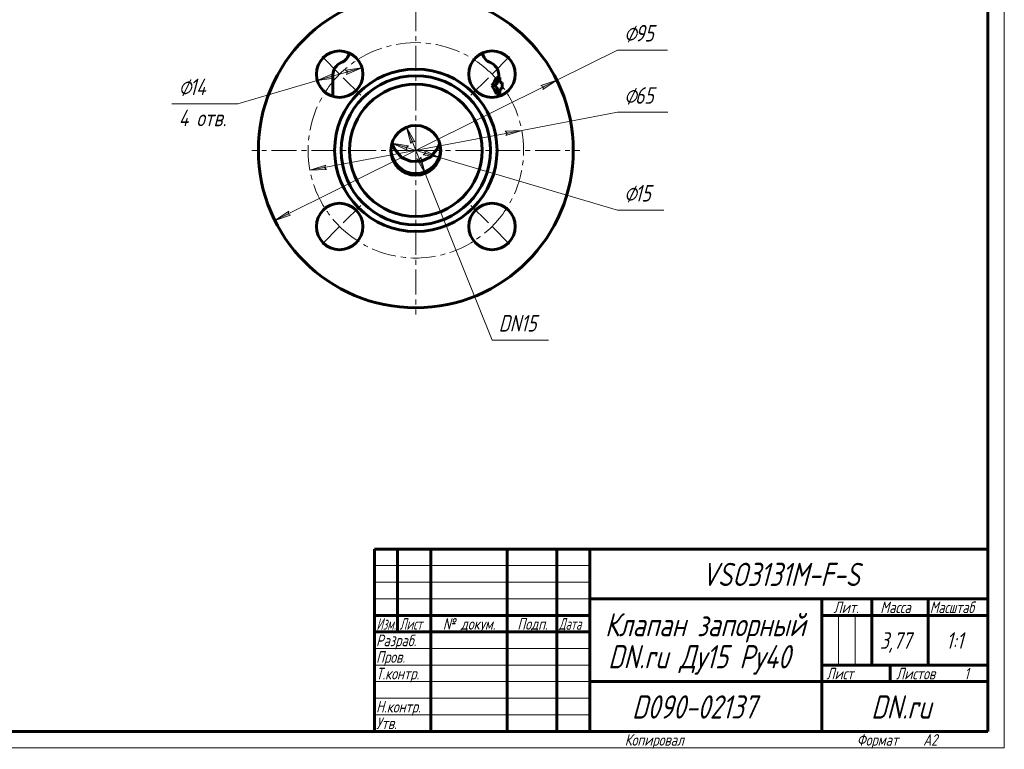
# Model space of a CAD drawing. Header units: millimetres. Extents: x 0 to 594, y 0 to 420.
# Tile 5 of 6: x 297 to 594, y 0 to 220. Entities that reach past the tile are written whole.
import ezdxf

# ---------------------------------------------------------------- set-up
doc = ezdxf.new("R2010")
doc.units = ezdxf.units.MM
for name, pattern in [('K5LT_AXLED', [12, 7.5, -1.5, 1.5, -1.5]), ('K5LT_BASIC', [0]), ('K5LT_THIN', [0])]:
    doc.linetypes.add(name, pattern=pattern)
doc.layers.add('Системный слой', color=7, linetype='Continuous')
doc.layers.add('Системный слой (1)', color=251, linetype='Continuous', true_color=0x6c6c6c)
doc.styles.add('KDIMTEXTSTYLE', font='txt', dxfattribs={"width": 0.96, "oblique": 15, "height": 5})
doc.styles.add('KTEXTSTYLE', font='txt', dxfattribs={"width": 0.96, "height": 5})
doc.dimstyles.new('KDIMSTYLE (1.00)', dxfattribs={"dimtxt": 5, "dimasz": 1, "dimexe": 2, "dimexo": 0, "dimgap": 1, "dimtad": 1, "dimtxsty": 'KDIMTEXTSTYLE', "dimsah": 1, "dimcen": 0, "dimdle": 1, "dimadec": 0, "dimazin": 0, "dimtfac": 0.667, "dimtmove": 0, "dimatfit": 3, "dimfxl": 1, "dimtvp": 1, "dimtolj": 1, "dimtzin": 0, "dimarcsym": 0})

# ---------------------------------------------------------------- blocks, each defined once
blk = doc.blocks.new('U22')
at = {"layer": 'Системный слой (1)', "color": 143, "linetype": 'K5LT_BASIC', "lineweight": 60, "true_color": 0x33acca}
for p, q in [((441.49, 203.06), (441.49, 202.33)), ((441.49, 197.33), (441.49, 196.59))]:
    blk.add_line(p, q, dxfattribs=at)
blk = doc.blocks.new('U23')
at = {"layer": 'Системный слой (1)', "color": 143, "linetype": 'K5LT_BASIC', "lineweight": 60, "true_color": 0x33acca}
for p, q in [((409.28, 182.38), (409.91, 180.82)), ((423.15, 180.99), (423.69, 182.38)), ((409.91, 180.82), (412.2, 178.19)), ((418.23, 177.01), (421.04, 178.4)), ((421.04, 178.4), (423.15, 180.99)), ((412.2, 178.19), (415.08, 176.93)), ((415.08, 176.93), (418.23, 177.01))]:
    blk.add_line(p, q, dxfattribs=at)
blk = doc.blocks.new('D6')
at = {"layer": 'Системный слой (1)'}
for points in [[(454.83, 198.65), (459.01, 201.47), (454.24, 199.83), (454.98, 199.47)], [(373.96, 159.15), (378.73, 160.79), (377.99, 161.16), (378.14, 161.97)]]:
    blk.add_hatch(color=7, dxfattribs=at).paths.add_polyline_path(points)
at = {"layer": 'Системный слой (1)', "color": 7, "linetype": 'K5LT_THIN', "lineweight": 18, "true_color": 0xffffff}
for p, q in [((459.01, 201.47), (477.29, 210.56)), ((373.96, 159.15), (459.01, 201.47)), ((454.24, 199.83), (459.01, 201.47)), ((454.98, 199.47), (454.24, 199.83)), ((459.01, 201.47), (454.83, 198.65)), ((454.83, 198.65), (454.98, 199.47)), ((373.96, 159.15), (378.14, 161.97)), ((378.73, 160.79), (373.96, 159.15)), ((378.14, 161.97), (377.99, 161.16)), ((377.99, 161.16), (378.73, 160.79))]:
    blk.add_line(p, q, dxfattribs=at)
blk.add_arc((416.49, 180.31), 47.5, 0, 28.8637, dxfattribs=at)
blk.add_wipeout([(479.29, 211.56), (479.29, 218.94), (489.92, 218.94), (489.92, 211.56)]).dxf.layer = 'Системный слой (1)'
blk.add_line((477.29, 210.56), (492.37, 210.56), dxfattribs=at)
at = {"layer": 'Системный слой (1)', "color": 7, "char_height": 5, "attachment_point": 1, "style": 'KTEXTSTYLE'}
for s, insert in [('\\fArial|b0|c204|p34;\\H5.0;\\W1.000;\\Q15;\\fGOST Type AU|b0|i0|c204|p34;\\Q15;\\W0.960;⌀', (479.29, 218.15)), ('\\fArial|b0|c204|p34;\\H5.0;\\W1.000;\\Q15;\\fGOST Type AU|b0|i0|c204|p34;\\Q15;\\W0.960;95', (482.59, 218.15))]:
    blk.add_mtext(s, dxfattribs=dict(at, insert=insert))
blk = doc.blocks.new('KDIMARROW_01')
at = {"layer": 'Системный слой'}
blk.add_hatch(color=0, dxfattribs=at).paths.add_polyline_path([(0, 0), (-5, 0.66), (-4.5, 0), (-5, -0.66)])
at = {"layer": 'Системный слой', "color": 0, "linetype": 'K5LT_THIN', "lineweight": 18}
for p, q in [((-4.5, 0), (-5, 0.66)), ((-5, 0.66), (0, 0)), ((0, 0), (-5, -0.66)), ((-5, -0.66), (-4.5, 0))]:
    blk.add_line(p, q, dxfattribs=at)
at = {"layer": 'Системный слой (1)', "color": 0, "linetype": 'K5LT_THIN', "lineweight": 18}
blk.add_line((416.49, 180.31), (415.49, 180.31), dxfattribs=at)
blk = doc.blocks.new('D7')
at = {"layer": 'Системный слой (1)'}
for points in [[(443.63, 184.76), (448.42, 186.34), (443.39, 186.06), (444, 185.5)], [(389.58, 174.57), (388.97, 175.12), (389.34, 175.86), (384.55, 174.29)]]:
    blk.add_hatch(color=7, dxfattribs=at).paths.add_polyline_path(points)
at = {"layer": 'Системный слой (1)', "color": 7, "linetype": 'K5LT_THIN', "lineweight": 18, "true_color": 0xffffff}
for p, q in [((448.42, 186.34), (477.29, 191.78)), ((384.55, 174.29), (448.42, 186.34)), ((443.39, 186.06), (448.42, 186.34)), ((444, 185.5), (443.39, 186.06)), ((448.42, 186.34), (443.63, 184.76)), ((443.63, 184.76), (444, 185.5)), ((384.55, 174.29), (389.34, 175.86)), ((389.34, 175.86), (388.97, 175.12)), ((389.58, 174.57), (384.55, 174.29)), ((388.97, 175.12), (389.58, 174.57))]:
    blk.add_line(p, q, dxfattribs=at)
blk.add_wipeout([(479.29, 192.78), (479.29, 200.17), (490.05, 200.17), (490.05, 192.78)]).dxf.layer = 'Системный слой (1)'
blk.add_line((477.29, 191.78), (492.5, 191.78), dxfattribs=at)
at = {"layer": 'Системный слой (1)', "color": 7, "char_height": 5, "attachment_point": 1, "style": 'KTEXTSTYLE'}
for s, insert in [('\\fArial|b0|c204|p34;\\H5.0;\\W1.000;\\Q15;\\fGOST Type AU|b0|i0|c204|p34;\\Q15;\\W0.960;⌀', (479.29, 199.37)), ('\\fArial|b0|c204|p34;\\H5.0;\\W1.000;\\Q15;\\fGOST Type AU|b0|i0|c204|p34;\\Q15;\\W0.960;65', (482.59, 199.37))]:
    blk.add_mtext(s, dxfattribs=dict(at, insert=insert))
blk = doc.blocks.new('D8')
at = {"layer": 'Системный слой (1)'}
for points in [[(416.17, 182.88), (413.69, 187.27), (414.94, 182.39), (415.37, 183.1)], [(419.28, 173.35), (418.03, 178.24), (417.6, 177.53), (416.81, 177.75)]]:
    blk.add_hatch(color=7, dxfattribs=at).paths.add_polyline_path(points)
at = {"layer": 'Системный слой (1)', "color": 7, "linetype": 'K5LT_THIN', "lineweight": 18, "true_color": 0xffffff}
for p, q in [((413.69, 187.27), (416.17, 182.88)), ((414.94, 182.39), (413.69, 187.27)), ((413.69, 187.27), (419.28, 173.35)), ((415.37, 183.1), (414.94, 182.39)), ((416.17, 182.88), (415.37, 183.1)), ((417.6, 177.53), (418.03, 178.24)), ((418.03, 178.24), (419.28, 173.35)), ((419.28, 173.35), (416.81, 177.75)), ((416.81, 177.75), (417.6, 177.53)), ((419.28, 173.35), (439.47, 123.04))]:
    blk.add_line(p, q, dxfattribs=at)
blk.add_wipeout([(441.47, 124.04), (441.47, 131.43), (454.01, 131.43), (454.01, 124.04)]).dxf.layer = 'Системный слой (1)'
blk.add_line((439.47, 123.04), (456.53, 123.04), dxfattribs=at)
at = {"layer": 'Системный слой (1)', "color": 7, "insert": (441.47, 130.63), "char_height": 5, "attachment_point": 1, "style": 'KTEXTSTYLE'}
blk.add_mtext('\\fArial|b0|c204|p34;\\H5.0;\\W1.000;\\Q15;\\fGOST Type AU|b0|i0|c204|p34;\\Q15;\\W0.960;DN15', dxfattribs=at)
blk = doc.blocks.new('D9')
at = {"layer": 'Системный слой (1)'}
for points in [[(395.61, 203.22), (400.23, 205.25), (395.24, 204.48), (395.9, 203.99)], [(391.77, 202.1), (391.1, 202.6), (391.4, 203.37), (386.78, 201.34)]]:
    blk.add_hatch(color=7, dxfattribs=at).paths.add_polyline_path(points)
at = {"layer": 'Системный слой (1)', "color": 7, "linetype": 'K5LT_THIN', "lineweight": 18, "true_color": 0xffffff}
for p, q in [((400.23, 205.25), (386.78, 201.34)), ((395.24, 204.48), (400.23, 205.25)), ((400.23, 205.25), (395.61, 203.22)), ((386.78, 201.34), (391.4, 203.37)), ((391.77, 202.1), (386.78, 201.34)), ((391.4, 203.37), (391.1, 202.6)), ((391.1, 202.6), (391.77, 202.1)), ((395.9, 203.99), (395.24, 204.48)), ((395.61, 203.22), (395.9, 203.99)), ((386.78, 201.34), (362.8, 194.37))]:
    blk.add_line(p, q, dxfattribs=at)
blk.add_wipeout([(344.93, 185.99), (344.93, 202.75), (360.17, 202.75), (360.17, 185.99)]).dxf.layer = 'Системный слой (1)'
blk.add_line((362.8, 194.37), (342.93, 194.37), dxfattribs=at)
at = {"layer": 'Системный слой (1)', "color": 7, "char_height": 5, "attachment_point": 1, "style": 'KTEXTSTYLE'}
for s, insert in [('\\fArial|b0|c204|p34;\\H5.0;\\W1.000;\\Q15;\\fGOST Type AU|b0|i0|c204|p34;\\Q15;\\W0.960;⌀', (344.93, 201.96)), ('\\fArial|b0|c204|p34;\\H5.0;\\W1.000;\\Q15;\\fGOST Type AU|b0|i0|c204|p34;\\Q15;\\W0.960;14', (348.23, 201.96)), ('\\fArial|b0|c204|p34;\\H5.0;\\W1.000;\\Q15;\\fGOST Type AU|b0|i0|c204|p34;\\Q15;\\W0.960;4 отв.', (344.93, 192.58))]:
    blk.add_mtext(s, dxfattribs=dict(at, insert=insert))
blk = doc.blocks.new('U24')
at = {"layer": 'Системный слой (1)', "color": 30, "linetype": 'K5LT_AXLED', "lineweight": 18, "true_color": 0xff8000}
for p, q in [((393.5, 203.29), (387.14, 209.66)), ((439.47, 203.29), (445.83, 209.66)), ((399.87, 196.93), (393.5, 203.29)), ((433.1, 196.93), (439.47, 203.29)), ((399.87, 163.7), (393.5, 157.33)), ((433.1, 163.7), (439.47, 157.33)), ((393.5, 157.33), (387.14, 150.97)), ((439.47, 157.33), (445.83, 150.97))]:
    blk.add_line(p, q, dxfattribs=at)
for start, end in [(45, 135), (135, 225), (315, 45), (225, 315)]:
    blk.add_arc((416.49, 180.31), 32.5, start, end, dxfattribs=at)
blk = doc.blocks.new('U25')
at = {"layer": 'Системный слой (1)', "color": 30, "linetype": 'K5LT_AXLED', "lineweight": 18, "true_color": 0xff8000}
for q in [(416.49, 229.81), (366.99, 180.31), (465.99, 180.31), (416.49, 130.81)]:
    blk.add_line((416.49, 180.31), q, dxfattribs=at)
blk = doc.blocks.new('D10')
at = {"layer": 'Системный слой (1)'}
for points in [[(413.61, 181.17), (414.28, 181.65), (409.29, 182.44), (413.9, 180.39)], [(423.68, 178.18), (419.07, 180.23), (419.36, 179.46), (418.69, 178.97)]]:
    blk.add_hatch(color=7, dxfattribs=at).paths.add_polyline_path(points)
at = {"layer": 'Системный слой (1)', "color": 7, "linetype": 'K5LT_THIN', "lineweight": 18, "true_color": 0xffffff}
for p, q in [((409.29, 182.44), (414.28, 181.65)), ((413.9, 180.39), (409.29, 182.44)), ((409.29, 182.44), (423.68, 178.18)), ((414.28, 181.65), (413.61, 181.17)), ((413.61, 181.17), (413.9, 180.39)), ((418.69, 178.97), (419.36, 179.46)), ((423.68, 178.18), (418.69, 178.97)), ((419.36, 179.46), (419.07, 180.23)), ((419.07, 180.23), (423.68, 178.18)), ((423.68, 178.18), (477.29, 162.28))]:
    blk.add_line(p, q, dxfattribs=at)
blk.add_wipeout([(479.29, 163.28), (479.29, 170.66), (488.91, 170.66), (488.91, 163.28)]).dxf.layer = 'Системный слой (1)'
blk.add_line((477.29, 162.28), (491.31, 162.28), dxfattribs=at)
at = {"layer": 'Системный слой (1)', "color": 7, "char_height": 5, "attachment_point": 1, "style": 'KTEXTSTYLE'}
for s, insert in [('\\fArial|b0|c204|p34;\\H5.0;\\W1.000;\\Q15;\\fGOST Type AU|b0|i0|c204|p34;\\Q15;\\W0.960;⌀', (479.29, 169.87)), ('\\fArial|b0|c204|p34;\\H5.0;\\W1.000;\\Q15;\\fGOST Type AU|b0|i0|c204|p34;\\Q15;\\W0.960;15', (482.59, 169.87))]:
    blk.add_mtext(s, dxfattribs=dict(at, insert=insert))
blk = doc.blocks.new('U26')
at = {"color": 7, "linetype": 'K5LT_THIN', "lineweight": 18, "true_color": 0xffffff}
for p, q in [((594, 420), (594, 0)), ((404, 55), (469, 55)), ((404, 50), (469, 50)), ((404, 45), (469, 45)), ((543.96, 25), (543.96, 40)), ((548.98, 25), (548.98, 40)), ((404, 30), (469, 30)), ((404, 25), (469, 25)), ((404, 20), (469, 20)), ((404, 15), (469, 15)), ((404, 10), (469, 10)), ((594, 0), (0, 0))]:
    blk.add_line(p, q, dxfattribs=at)
at = {"color": 143, "linetype": 'K5LT_BASIC', "lineweight": 60, "true_color": 0x33acca}
for p, q in [((589, 415), (589, 5)), ((404, 60), (589, 60)), ((404, 5), (404, 60)), ((411, 35), (411, 60)), ((421, 5), (421, 60)), ((444, 5), (444, 60)), ((459, 5), (459, 60)), ((469, 5), (469, 60)), ((469, 45), (589, 45)), ((539, 5), (539, 45)), ((554, 25), (554, 45)), ((571, 25), (571, 45)), ((404, 40), (469, 40)), ((539, 40), (554, 40)), ((554, 40), (589, 40)), ((404, 35), (469, 35)), ((539, 25), (589, 25)), ((559.57, 20), (559.57, 25)), ((469, 20), (539, 20)), ((539, 20), (589, 20)), ((589, 5), (20, 5))]:
    blk.add_line(p, q, dxfattribs=at)
at = {"color": 7, "attachment_point": 1, "style": 'KTEXTSTYLE'}
for s, insert, char_height in [('\\fArial|b0|c204|p34;\\H5.0;\\W1.000;\\Q15;\\fGOST Type AU|b0|i0|c204|p34;\\Q15;\\W0.960;\\H7.00;VSO3131M-F-S', (502.72, 55.86), 7), ('\\fArial|b0|c204|p34;\\H5.0;\\W1.000;\\Q15;\\fGOST Type AU|b0|i0|c204|p34;\\Q15;\\W0.926;\\H3.50;Масштаб', (571.52, 44.18), 3.5), ('\\fArial|b0|c204|p34;\\H5.0;\\W1.000;\\Q15;\\fGOST Type AU|b0|i0|c204|p34;\\Q15;\\W0.960;\\H3.50;Лит.', (542.47, 44.18), 3.5), ('\\fArial|b0|c204|p34;\\H5.0;\\W1.000;\\Q15;\\fGOST Type AU|b0|i0|c204|p34;\\Q15;\\W0.960;\\H3.50;Масса', (556.58, 44.18), 3.5), ('\\fArial|b0|c204|p34;\\H5.0;\\W1.000;\\Q15;\\fGOST Type AU|b0|i0|c204|p34;\\Q15;\\W0.786;\\H3.50;Изм.', (404.62, 39.18), 3.5), ('\\fArial|b0|c204|p34;\\H5.0;\\W1.000;\\Q15;\\fGOST Type AU|b0|i0|c204|p34;\\Q15;\\W0.800;\\H3.50;Лист', (411.61, 39.18), 3.5), ('\\fArial|b0|c204|p34;\\H5.0;\\W1.000;\\Q15;\\fGOST Type AU|b0|i0|c204|p34;\\Q15;\\W0.960;\\H3.50;№ докум.', (424.63, 39.18), 3.5), ('\\fArial|b0|c204|p34;\\H5.0;\\W1.000;\\Q15;\\fGOST Type AU|b0|i0|c204|p34;\\Q15;\\W0.960;\\H3.50;Подп.', (447.1, 39.18), 3.5), ('\\fArial|b0|c204|p34;\\H5.0;\\W1.000;\\Q15;\\fGOST Type AU|b0|i0|c204|p34;\\Q15;\\W0.800;\\H3.50;Дата', (459.61, 39.18), 3.5), ('\\fArial|b0|c204|p34;\\H5.0;\\W1.000;\\Q15;\\fGOST Type AU|b0|i0|c204|p34;\\Q15;\\W0.960;\\H7.00;Клапан запорный', (473.56, 40.69), 7), ('\\fArial|b0|c204|p34;\\H5.0;\\W1.000;\\Q15;\\fGOST Type AU|b0|i0|c204|p34;\\Q15;\\W0.960;\\H3.50;Разраб.', (404.5, 34.18), 3.5), ('\\fArial|b0|c204|p34;\\H5.0;\\W1.000;\\Q15;\\fGOST Type AU|b0|i0|c204|p34;\\Q15;\\W0.960;3,77', (556.43, 34.9), 5), ('\\fArial|b0|c204|p34;\\H5.0;\\W1.000;\\Q15;\\fGOST Type AU|b0|i0|c204|p34;\\Q15;\\W0.960;{\\c16737820;1:1}', (576.44, 34.9), 5), ('\\fArial|b0|c204|p34;\\H5.0;\\W1.000;\\Q15;\\fGOST Type AU|b0|i0|c204|p34;\\Q15;\\W0.960;\\H7.00;DN.ru Ду15 Ру40', (474.48, 31.02), 7), ('\\fArial|b0|c204|p34;\\H5.0;\\W1.000;\\Q15;\\fGOST Type AU|b0|i0|c204|p34;\\Q15;\\W0.960;\\H3.50;Пров.', (404.5, 29.18), 3.5), ('\\fArial|b0|c204|p34;\\H5.0;\\W1.000;\\Q15;\\fGOST Type AU|b0|i0|c204|p34;\\Q15;\\W0.960;\\H3.50;Т.контр.', (404.5, 24.18), 3.5), ('\\fArial|b0|c204|p34;\\H5.0;\\W1.000;\\Q15;\\fGOST Type AU|b0|i0|c204|p34;\\Q15;\\W0.960;\\H3.50;Лист', (540.32, 24.18), 3.5), ('\\fArial|b0|c204|p34;\\H5.0;\\W1.000;\\Q15;\\fGOST Type AU|b0|i0|c204|p34;\\Q15;\\W0.960;\\H3.50;Листов', (561.36, 24.18), 3.5), ('\\fArial|b0|c204|p34;\\H5.0;\\W1.000;\\Q15;\\fGOST Type AU|b0|i0|c204|p34;\\Q15;\\W0.960;\\H3.50;1', (581.91, 24.18), 3.5), ('\\fArial|b0|c204|p34;\\H5.0;\\W1.000;\\Q15;\\fGOST Type AU|b0|i0|c204|p34;\\Q15;\\W0.960;\\H7.00;D090-02137', (481.7, 15.86), 7), ('\\fArial|b0|c204|p34;\\H5.0;\\W1.000;\\Q15;\\fGOST Type AU|b0|i0|c204|p34;\\Q15;\\W0.960;\\H7.00;DN.ru', (553.84, 15.86), 7), ('\\fArial|b0|c204|p34;\\H5.0;\\W1.000;\\Q15;\\fGOST Type AU|b0|i0|c204|p34;\\Q15;\\W0.960;\\H3.50;Н.контр.', (404.5, 14.18), 3.5), ('\\fArial|b0|c204|p34;\\H5.0;\\W1.000;\\Q15;\\fGOST Type AU|b0|i0|c204|p34;\\Q15;\\W0.960;\\H3.50;Утв.', (404.5, 9.18), 3.5), ('\\fArial|b0|c204|p34;\\H5.0;\\W1.000;\\Q15;\\fGOST Type AU|b0|i0|c204|p34;\\Q15;\\W0.960;\\H3.50;Копировал', (479.5, 4.18), 3.5), ('\\fArial|b0|c204|p34;\\H5.0;\\W1.000;\\Q15;\\fGOST Type AU|b0|i0|c204|p34;\\Q15;\\W0.960;\\H3.50;Формат', (549.5, 4.18), 3.5), ('\\fArial|b0|c204|p34;\\H5.0;\\W1.000;\\Q15;\\fGOST Type AU|b0|i0|c204|p34;\\Q15;\\W0.960;\\H3.50;A2', (569.5, 4.18), 3.5)]:
    blk.add_mtext(s, dxfattribs=dict(at, insert=insert, char_height=char_height))

msp = doc.modelspace()

# ---------------------------------------------------------------- linework, layer by layer
at = {"layer": 'Системный слой (1)', "color": 143, "linetype": 'K5LT_BASIC', "lineweight": 60, "true_color": 0x33acca}
for p, q in [((391.485, 203.062), (391.485, 196.591)), ((440.825, 202.328), (441.851, 202.328)), ((441.851, 202.328), (441.851, 200.828)), ((439.382, 199.828), (440.47, 199.828)), ((442.485, 200.828), (441.851, 200.828)), ((442.485, 200.828), (442.485, 198.828)), ((440.825, 197.328), (441.851, 197.328)), ((442.485, 198.828), (441.851, 198.828)), ((441.851, 198.828), (441.851, 197.328))]:
    msp.add_line(p, q, dxfattribs=at)
for centre, radius in [((416.485, 180.312), 47.5), ((393.504, 203.293), 7), ((439.466, 203.293), 7), ((416.485, 180.312), 24.5), ((416.485, 180.312), 22.5), ((416.485, 180.312), 20), ((416.485, 180.312), 7.5), ((393.504, 157.331), 7), ((439.466, 157.331), 7)]:
    msp.add_circle(centre, radius, dxfattribs=at)
for centre, radius, start, end in [((392.485, 210.478), 4, 292.02431, 347.89152), ((440.485, 210.478), 4, 192.10848, 247.97569), ((395.485, 203.062), 4, 112.02431, 180), ((437.485, 203.062), 4, 0, 67.97569), ((416.485, 180.788), 7.5, 181.81605, 358.18395)]:
    msp.add_arc(centre, radius, start, end, dxfattribs=at)
for centre, major_axis, start_param, end_param in [((416.485, 205.623), (25, 0), 5.8700457, 6.0528729), ((416.485, 205.623), (26, 0), 5.886845, 6.0618817), ((416.485, 194.033), (25, 0), 0.2303124, 0.4131396), ((416.485, 194.033), (26, 0), 0.2213036, 0.3963403)]:
    msp.add_ellipse(centre, major_axis=major_axis, ratio=0.5773503, start_param=start_param, end_param=end_param, dxfattribs=at)

# ---------------------------------------------------------------- block references
at = {"layer": 'Системный слой (1)'}
for name in ['U22', 'U23']:
    msp.add_blockref(name, (0, 0), dxfattribs=at)

# ---------------------------------------------------------------- next in the draw order: dimensions: what is measured, and where the dimension line sits
at = {"layer": 'Системный слой (1)', "color": 7}
dim = msp.add_diameter_dim_2p(p1=(373.958, 159.154), p2=(459.013, 201.471), dimstyle='KDIMSTYLE (1.00)', override={"dimtih": 1, "dimtoh": 1, "dimpost": '\\fGOST Type AU|b0|c204|p34;\\H5.0;\\W0.960;\\Q15;<>', "dimblk1": 'KDIMARROW_01', "dimblk2": 'KDIMARROW_01', "dimclrt": 7, "dimtol": 1, "dimtp": 0, "dimtm": 0, "dimtdec": 5, "dimtmove": 1, "dimatfit": 2, "dimtolj": 1}, dxfattribs=at)
dim.commit()
dim.dimension.update_dxf_attribs({"geometry": 'D6', "text_midpoint": (479.286, 210.562), "dimtype": 163})

# ---------------------------------------------------------------- next in the draw order: dimensions: what is measured, and where the dimension line sits
dim = msp.add_diameter_dim_2p(p1=(384.549, 174.286), p2=(448.422, 186.338), dimstyle='KDIMSTYLE (1.00)', override={"dimtih": 1, "dimtoh": 1, "dimpost": '\\fGOST Type AU|b0|c204|p34;\\H5.0;\\W0.960;\\Q15;<>', "dimblk1": 'KDIMARROW_01', "dimblk2": 'KDIMARROW_01', "dimclrt": 7, "dimtol": 1, "dimtp": 0, "dimtm": 0, "dimtdec": 5, "dimtmove": 1, "dimatfit": 2, "dimtolj": 1}, dxfattribs=at)
dim.commit()
dim.dimension.update_dxf_attribs({"geometry": 'D7', "text_midpoint": (479.286, 191.785), "dimtype": 163})

# ---------------------------------------------------------------- next in the draw order: dimensions: what is measured, and where the dimension line sits
dim = msp.add_diameter_dim_2p(p1=(400.226, 205.246), p2=(386.782, 201.34), dimstyle='KDIMSTYLE (1.00)', override={"dimtih": 1, "dimtoh": 1, "dimpost": '\\fGOST Type AU|b0|c204|p34;\\H5.0;\\W0.960;\\Q15;<>\\X\\fGOST Type AU|b0|c204|p34;\\H5.0;\\W0.960;\\Q15;\\fGOST Type AU|b0|i0|c204|p34;\\Q15;4 отв.', "dimblk1": 'KDIMARROW_01', "dimblk2": 'KDIMARROW_01', "dimclrt": 7, "dimtol": 1, "dimtp": 0, "dimtm": 0, "dimtdec": 5, "dimtmove": 1, "dimatfit": 2, "dimtolj": 1}, dxfattribs=at)
dim.commit()
dim.dimension.update_dxf_attribs({"geometry": 'D9', "text_midpoint": (360.801, 194.372)})
dim = msp.add_diameter_dim_2p(p1=(413.692, 187.273), p2=(419.278, 173.352), dimstyle='KDIMSTYLE (1.00)', override={"dimtih": 1, "dimtoh": 1, "dimpost": '\\fGOST Type AU|b0|c204|p34;\\H5.0;\\W0.960;\\Q15;<>', "dimblk1": 'KDIMARROW_01', "dimblk2": 'KDIMARROW_01', "dimclrt": 7, "dimtol": 1, "dimtp": 0, "dimtm": 0, "dimtdec": 5, "dimtmove": 1, "dimatfit": 2, "dimtolj": 1}, dxfattribs=at)
dim.commit()
dim.dimension.update_dxf_attribs({"geometry": 'D8', "text_midpoint": (441.466, 123.043), "dimtype": 163})

# ---------------------------------------------------------------- next in the draw order: block references
at = {"layer": 'Системный слой (1)'}
for name in ['U25', 'U24']:
    msp.add_blockref(name, (0, 0), dxfattribs=at)

# ---------------------------------------------------------------- next in the draw order: dimensions: what is measured, and where the dimension line sits
at = {"layer": 'Системный слой (1)', "color": 7}
dim = msp.add_diameter_dim_2p(p1=(409.295, 182.445), p2=(423.676, 178.18), dimstyle='KDIMSTYLE (1.00)', override={"dimtih": 1, "dimtoh": 1, "dimpost": '\\fGOST Type AU|b0|c204|p34;\\H5.0;\\W0.960;\\Q15;<>', "dimblk1": 'KDIMARROW_01', "dimblk2": 'KDIMARROW_01', "dimclrt": 7, "dimtol": 1, "dimtp": 0, "dimtm": 0, "dimtdec": 5, "dimtmove": 1, "dimatfit": 2, "dimtolj": 1}, dxfattribs=at)
dim.commit()
dim.dimension.update_dxf_attribs({"geometry": 'D10', "text_midpoint": (479.286, 162.281), "dimtype": 163})

# ---------------------------------------------------------------- next in the draw order: block references
msp.add_blockref('U26', (0, 0))

doc.saveas('drawing.dxf')
